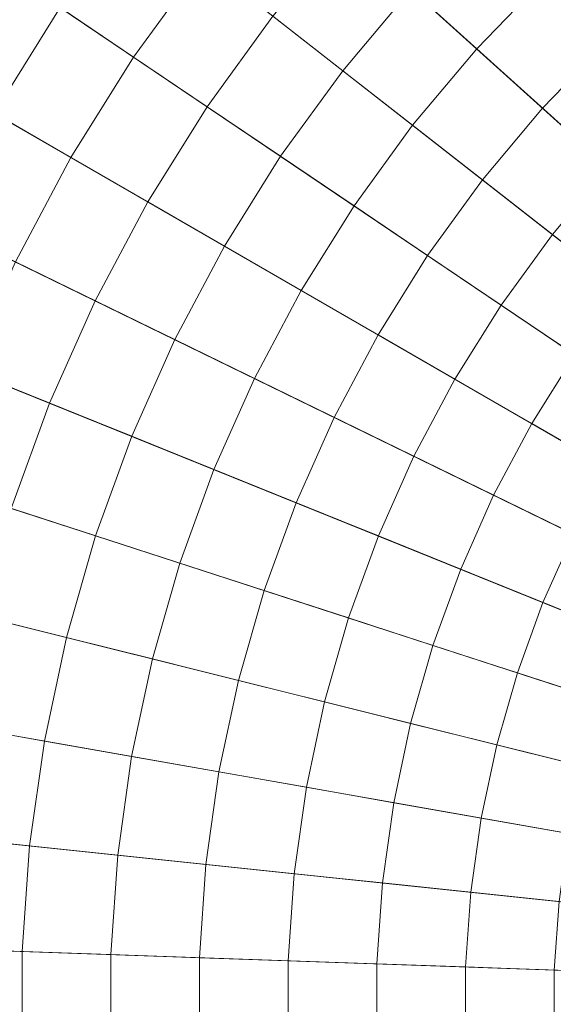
# Model space of a CAD drawing. Header units: centimetres. Extents: x -3.01 to 4.18, y -5.46 to 1.74.
# Tile 197 of 256: x 0.09 to 0.26, y -1.86 to -1.54. Entities that reach past the tile are written whole.
import ezdxf

# ---------------------------------------------------------------- set-up
doc = ezdxf.new("R2010")
doc.units = ezdxf.units.CM
doc.header["$LTSCALE"] = 2.54
doc.layers.add('Lucido design-1', color=7, linetype='Continuous')

# ---------------------------------------------------------------- blocks, each defined once
blk = doc.blocks.new('Gruppo-1')
at = {"color": 142, "linetype": 'Continuous', "lineweight": 9}
for points in [[(-0.1079, -1.14153, 36.39157), (-0.15636, -1.19171, 36.39157), (0.58636, -1.86046, 36.39157), (-0.1079, -1.14153, 36.39157)], [(0.58636, -1.86046, 37.29882), (-0.15636, -1.19171, 37.29882), (-0.1079, -1.14153, 37.29882), (0.58636, -1.86046, 37.29882)], [(-0.15636, -1.19171, 36.39157), (-0.2012, -1.24515, 36.39157), (0.58636, -1.86046, 36.39157), (-0.15636, -1.19171, 36.39157)], [(0.58636, -1.86046, 37.29882), (-0.2012, -1.24515, 37.29882), (-0.15636, -1.19171, 37.29882), (0.58636, -1.86046, 37.29882)], [(-0.2012, -1.24515, 36.39157), (-0.24221, -1.30158, 36.39157), (0.58636, -1.86046, 36.39157), (-0.2012, -1.24515, 36.39157)], [(0.58636, -1.86046, 37.29882), (-0.24221, -1.30158, 37.29882), (-0.2012, -1.24515, 37.29882), (0.58636, -1.86046, 37.29882)], [(-0.24221, -1.30158, 36.39157), (-0.27917, -1.36074, 36.39157), (0.58636, -1.86046, 36.39157), (-0.24221, -1.30158, 36.39157)], [(0.58636, -1.86046, 37.29882), (-0.27917, -1.36074, 37.29882), (-0.24221, -1.30158, 37.29882), (0.58636, -1.86046, 37.29882)], [(-0.27917, -1.36074, 36.39157), (-0.31193, -1.42234, 36.39157), (0.58636, -1.86046, 36.39157), (-0.27917, -1.36074, 36.39157)], [(0.58636, -1.86046, 37.29882), (-0.31193, -1.42234, 37.29882), (-0.27917, -1.36074, 37.29882), (0.58636, -1.86046, 37.29882)], [(-0.31193, -1.42234, 36.39157), (-0.3403, -1.48607, 36.39157), (0.58636, -1.86046, 36.39157), (-0.31193, -1.42234, 36.39157)], [(0.58636, -1.86046, 37.29882), (-0.3403, -1.48607, 37.29882), (-0.31193, -1.42234, 37.29882), (0.58636, -1.86046, 37.29882)], [(-0.3403, -1.48607, 36.39157), (-0.36416, -1.55162, 36.39157), (0.58636, -1.86046, 36.39157), (-0.3403, -1.48607, 36.39157)], [(0.58636, -1.86046, 37.29882), (-0.36416, -1.55162, 37.29882), (-0.3403, -1.48607, 37.29882), (0.58636, -1.86046, 37.29882)], [(-0.36416, -1.55162, 36.39157), (-0.38339, -1.61868, 36.39157), (0.58636, -1.86046, 36.39157), (-0.36416, -1.55162, 36.39157)], [(0.58636, -1.86046, 37.29882), (-0.38339, -1.61868, 37.29882), (-0.36416, -1.55162, 37.29882), (0.58636, -1.86046, 37.29882)], [(-0.38339, -1.61868, 36.39157), (-0.39789, -1.68691, 36.39157), (0.58636, -1.86046, 36.39157), (-0.38339, -1.61868, 36.39157)], [(0.58636, -1.86046, 37.29882), (-0.39789, -1.68691, 37.29882), (-0.38339, -1.61868, 37.29882), (0.58636, -1.86046, 37.29882)], [(-0.39789, -1.68691, 36.39157), (-0.4076, -1.75599, 36.39157), (0.58636, -1.86046, 36.39157), (-0.39789, -1.68691, 36.39157)], [(0.58636, -1.86046, 37.29882), (-0.4076, -1.75599, 37.29882), (-0.39789, -1.68691, 37.29882), (0.58636, -1.86046, 37.29882)], [(-0.4076, -1.75599, 36.39157), (-0.41246, -1.82558, 36.39157), (0.58636, -1.86046, 36.39157), (-0.4076, -1.75599, 36.39157)], [(0.58636, -1.86046, 37.29882), (-0.41246, -1.82558, 37.29882), (-0.4076, -1.75599, 37.29882), (0.58636, -1.86046, 37.29882)], [(-0.41246, -1.82558, 36.39157), (-0.41246, -1.89534, 36.39157), (0.58636, -1.86046, 36.39157), (-0.41246, -1.82558, 36.39157)], [(0.58636, -1.86046, 37.29882), (-0.41246, -1.89534, 37.29882), (-0.41246, -1.82558, 37.29882), (0.58636, -1.86046, 37.29882)]]:
    blk.add_polyline3d(points, dxfattribs=at)
for points in [[(0.33533, 1.7294, 37.29766), (0.08553, 1.70314, 37.29766), (0.58606, -1.85832, 37.29766), (0.58621, -1.8583, 37.29766)], [(0.08553, 1.70314, 37.29766), (-0.16184, 1.65953, 37.29766), (0.58591, -1.85835, 37.29766), (0.58606, -1.85832, 37.29766)], [(-0.16184, 1.65953, 37.29766), (-0.40555, 1.59876, 37.29766), (0.58577, -1.85838, 37.29766), (0.58591, -1.85835, 37.29766)], [(-0.40555, 1.59876, 37.29766), (-0.64444, 1.52114, 37.29766), (0.58562, -1.85843, 37.29766), (0.58577, -1.85838, 37.29766)], [(-0.64444, 1.52114, 37.29766), (-0.87733, 1.42705, 37.29766), (0.58548, -1.85849, 37.29766), (0.58562, -1.85843, 37.29766)], [(-0.87733, 1.42705, 37.29766), (-1.10309, 1.31694, 37.29766), (0.58535, -1.85855, 37.29766), (0.58548, -1.85849, 37.29766)], [(-1.10309, 1.31694, 37.29766), (-1.32062, 1.19135, 37.29766), (0.58522, -1.85863, 37.29766), (0.58535, -1.85855, 37.29766)], [(-1.32062, 1.19135, 37.29766), (-1.52886, 1.05089, 37.29766), (0.58509, -1.85871, 37.29766), (0.58522, -1.85863, 37.29766)], [(-1.52886, 1.05089, 37.29766), (-1.72679, 0.89625, 37.29766), (0.58497, -1.8588, 37.29766), (0.58509, -1.85871, 37.29766)], [(-1.72679, 0.89625, 37.29766), (-1.91345, 0.72817, 37.29766), (0.58486, -1.85891, 37.29766), (0.58497, -1.8588, 37.29766)], [(-1.91345, 0.72817, 37.29766), (-2.08794, 0.54749, 37.29766), (0.58475, -1.85901, 37.29766), (0.58486, -1.85891, 37.29766)], [(-2.08794, 0.54749, 37.29766), (-2.24939, 0.35507, 37.29766), (0.58466, -1.85913, 37.29766), (0.58475, -1.85901, 37.29766)], [(-2.24939, 0.35507, 37.29766), (-2.39704, 0.15187, 37.29766), (0.58457, -1.85925, 37.29766), (0.58466, -1.85913, 37.29766)], [(-2.39704, 0.15187, 37.29766), (-2.53014, -0.06115, 37.29766), (0.58449, -1.85938, 37.29766), (0.58457, -1.85925, 37.29766)], [(-2.53014, -0.06115, 37.29766), (-2.64806, -0.28293, 37.29766), (0.58442, -1.85951, 37.29766), (0.58449, -1.85938, 37.29766)], [(-2.64806, -0.28293, 37.29766), (-2.75023, -0.51239, 37.29766), (0.58436, -1.85965, 37.29766), (0.58442, -1.85951, 37.29766)], [(-2.75023, -0.51239, 37.29766), (-2.83614, -0.74842, 37.29766), (0.58431, -1.85979, 37.29766), (0.58436, -1.85965, 37.29766)], [(-2.83614, -0.74842, 37.29766), (-2.90537, -0.98987, 37.29766), (0.58426, -1.85994, 37.29766), (0.58431, -1.85979, 37.29766)], [(-2.90537, -0.98987, 37.29766), (-2.95759, -1.23557, 37.29766), (0.58423, -1.86009, 37.29766), (0.58426, -1.85994, 37.29766)], [(-2.95759, -1.23557, 37.29766), (-2.99255, -1.4843, 37.29766), (0.58421, -1.86023, 37.29766), (0.58423, -1.86009, 37.29766)], [(-2.99255, -1.4843, 37.29766), (-3.01007, -1.73487, 37.29766), (0.5842, -1.86039, 37.29766), (0.58421, -1.86023, 37.29766)], [(0.14851, -1.51838, 38.37871), (0.12572, -1.54975, 38.37871), (0.10162, -1.5335, 38.37617), (0.12561, -1.50048, 38.37617)], [(0.30399, -1.52394, 38.38789), (0.2812, -1.54446, 38.38789), (0.26099, -1.52353, 38.38574), (0.28528, -1.50165, 38.38574)], [(0.26099, -1.52353, 38.38574), (0.23828, -1.54704, 38.38574), (0.21666, -1.52758, 38.3835), (0.24078, -1.5026, 38.3835)], [(0.21666, -1.52758, 38.3835), (0.19434, -1.55418, 38.3835), (0.17142, -1.53628, 38.38116), (0.19505, -1.50812, 38.38116)], [(0.10162, -1.5335, 38.37617), (0.07999, -1.56811, 38.37617), (0.05483, -1.55358, 38.37352), (0.07753, -1.51725, 38.37352)], [(0.17142, -1.53628, 38.38116), (0.14982, -1.56601, 38.38116), (0.12572, -1.54975, 38.37871), (0.14851, -1.51838, 38.37871)], [(0.2812, -1.54446, 38.38789), (0.2599, -1.56651, 38.38789), (0.23828, -1.54704, 38.38574), (0.26099, -1.52353, 38.38574)], [(0.23828, -1.54704, 38.38574), (0.21726, -1.57209, 38.38574), (0.19434, -1.55418, 38.3835), (0.21666, -1.52758, 38.3835)], [(0.12572, -1.54975, 38.37871), (0.10516, -1.58264, 38.37871), (0.07999, -1.56811, 38.37617), (0.10162, -1.5335, 38.37617)], [(0.19434, -1.55418, 38.3835), (0.17393, -1.58227, 38.3835), (0.14982, -1.56601, 38.38116), (0.17142, -1.53628, 38.38116)], [(0.30142, -1.56539, 38.38993), (0.28153, -1.58599, 38.38993), (0.2599, -1.56651, 38.38789), (0.2812, -1.54446, 38.38789)], [(0.14982, -1.56601, 38.38116), (0.13034, -1.59718, 38.38116), (0.10516, -1.58264, 38.37871), (0.12572, -1.54975, 38.37871)], [(0.2599, -1.56651, 38.38789), (0.24019, -1.59, 38.38789), (0.21726, -1.57209, 38.38574), (0.23828, -1.54704, 38.38574)], [(0.21726, -1.57209, 38.38574), (0.19805, -1.59854, 38.38574), (0.17393, -1.58227, 38.3835), (0.19434, -1.55418, 38.3835)], [(0.17393, -1.58227, 38.3835), (0.15553, -1.61172, 38.3835), (0.13034, -1.59718, 38.38116), (0.14982, -1.56601, 38.38116)], [(0.10516, -1.58264, 38.37871), (0.08696, -1.61689, 38.37871), (0.06083, -1.60414, 38.37617), (0.07999, -1.56811, 38.37617)], [(0.28153, -1.58599, 38.38993), (0.26313, -1.60792, 38.38993), (0.24019, -1.59, 38.38789), (0.2599, -1.56651, 38.38789)], [(0.24019, -1.59, 38.38789), (0.22217, -1.61481, 38.38789), (0.19805, -1.59854, 38.38574), (0.21726, -1.57209, 38.38574)], [(0.19805, -1.59854, 38.38574), (0.18072, -1.62626, 38.38574), (0.15553, -1.61172, 38.3835), (0.17393, -1.58227, 38.3835)], [(0.13034, -1.59718, 38.38116), (0.11309, -1.62963, 38.38116), (0.08696, -1.61689, 38.37871), (0.10516, -1.58264, 38.37871)], [(0.30316, -1.60547, 38.39187), (0.28607, -1.62584, 38.39187), (0.26313, -1.60792, 38.38993), (0.28153, -1.58599, 38.38993)], [(0.26313, -1.60792, 38.38993), (0.2463, -1.63108, 38.38993), (0.22217, -1.61481, 38.38789), (0.24019, -1.59, 38.38789)], [(0.15553, -1.61172, 38.3835), (0.13923, -1.64238, 38.3835), (0.11309, -1.62963, 38.38116), (0.13034, -1.59718, 38.38116)], [(0.22217, -1.61481, 38.38789), (0.20592, -1.64081, 38.38789), (0.18072, -1.62626, 38.38574), (0.19805, -1.59854, 38.38574)], [(0.28607, -1.62584, 38.39187), (0.27043, -1.64736, 38.39187), (0.2463, -1.63108, 38.38993), (0.26313, -1.60792, 38.38993)], [(0.18072, -1.62626, 38.38574), (0.16537, -1.65513, 38.38574), (0.13923, -1.64238, 38.3835), (0.15553, -1.61172, 38.3835)], [(0.2463, -1.63108, 38.38993), (0.23113, -1.65537, 38.38993), (0.20592, -1.64081, 38.38789), (0.22217, -1.61481, 38.38789)], [(0.11309, -1.62963, 38.38116), (0.09814, -1.66321, 38.38116), (0.07118, -1.65232, 38.37871), (0.08696, -1.61689, 38.37871)], [(0.20592, -1.64081, 38.38789), (0.19152, -1.66789, 38.38789), (0.16537, -1.65513, 38.38574), (0.18072, -1.62626, 38.38574)], [(0.13923, -1.64238, 38.3835), (0.1251, -1.6741, 38.3835), (0.09814, -1.66321, 38.38116), (0.11309, -1.62963, 38.38116)], [(0.27043, -1.64736, 38.39187), (0.25634, -1.66992, 38.39187), (0.23113, -1.65537, 38.38993), (0.2463, -1.63108, 38.38993)], [(0.16537, -1.65513, 38.38574), (0.15207, -1.685, 38.38574), (0.1251, -1.6741, 38.3835), (0.13923, -1.64238, 38.3835)], [(0.23113, -1.65537, 38.38993), (0.21768, -1.68064, 38.38993), (0.19152, -1.66789, 38.38789), (0.20592, -1.64081, 38.38789)], [(0.29457, -1.66365, 38.39371), (0.28155, -1.68448, 38.39371), (0.25634, -1.66992, 38.39187), (0.27043, -1.64736, 38.39187)], [(0.09814, -1.66321, 38.38116), (0.08557, -1.69774, 38.38116), (0.05792, -1.68876, 38.37871), (0.07118, -1.65232, 38.37871)], [(0.19152, -1.66789, 38.38789), (0.17905, -1.6959, 38.38789), (0.15207, -1.685, 38.38574), (0.16537, -1.65513, 38.38574)], [(0.25634, -1.66992, 38.39187), (0.24385, -1.69341, 38.39187), (0.21768, -1.68064, 38.38993), (0.23113, -1.65537, 38.38993)], [(0.1251, -1.6741, 38.3835), (0.11323, -1.70673, 38.3835), (0.08557, -1.69774, 38.38116), (0.09814, -1.66321, 38.38116)], [(0.21768, -1.68064, 38.38993), (0.20604, -1.7068, 38.38993), (0.17905, -1.6959, 38.38789), (0.19152, -1.66789, 38.38789)], [(0.28155, -1.68448, 38.39371), (0.27002, -1.70617, 38.39371), (0.24385, -1.69341, 38.39187), (0.25634, -1.66992, 38.39187)], [(0.15207, -1.685, 38.38574), (0.14089, -1.71572, 38.38574), (0.11323, -1.70673, 38.3835), (0.1251, -1.6741, 38.3835)], [(0.24385, -1.69341, 38.39187), (0.23303, -1.71771, 38.39187), (0.20604, -1.7068, 38.38993), (0.21768, -1.68064, 38.38993)], [(0.17905, -1.6959, 38.38789), (0.16857, -1.72471, 38.38789), (0.14089, -1.71572, 38.38574), (0.15207, -1.685, 38.38574)], [(0.27002, -1.70617, 38.39371), (0.26003, -1.72861, 38.39371), (0.23303, -1.71771, 38.39187), (0.24385, -1.69341, 38.39187)], [(0.11323, -1.70673, 38.3835), (0.10366, -1.74011, 38.3835), (0.07544, -1.73307, 38.38116), (0.08557, -1.69774, 38.38116)], [(0.20604, -1.7068, 38.38993), (0.19625, -1.7337, 38.38993), (0.16857, -1.72471, 38.38789), (0.17905, -1.6959, 38.38789)], [(0.14089, -1.71572, 38.38574), (0.13188, -1.74715, 38.38574), (0.10366, -1.74011, 38.3835), (0.11323, -1.70673, 38.3835)], [(0.23303, -1.71771, 38.39187), (0.22393, -1.7427, 38.39187), (0.19625, -1.7337, 38.38993), (0.20604, -1.7068, 38.38993)], [(0.2962, -1.71894, 38.39544), (0.28703, -1.73952, 38.39544), (0.26003, -1.72861, 38.39371), (0.27002, -1.70617, 38.39371)], [(0.16857, -1.72471, 38.38789), (0.16011, -1.75419, 38.38789), (0.13188, -1.74715, 38.38574), (0.14089, -1.71572, 38.38574)], [(0.26003, -1.72861, 38.39371), (0.25163, -1.7517, 38.39371), (0.22393, -1.7427, 38.39187), (0.23303, -1.71771, 38.39187)], [(0.19625, -1.7337, 38.38993), (0.18835, -1.76123, 38.38993), (0.16011, -1.75419, 38.38789), (0.16857, -1.72471, 38.38789)], [(0.28703, -1.73952, 38.39544), (0.27932, -1.7607, 38.39544), (0.25163, -1.7517, 38.39371), (0.26003, -1.72861, 38.39371)], [(0.10366, -1.74011, 38.3835), (0.09644, -1.77407, 38.3835), (0.0678, -1.76902, 38.38116), (0.07544, -1.73307, 38.38116)], [(0.22393, -1.7427, 38.39187), (0.2166, -1.76827, 38.39187), (0.18835, -1.76123, 38.38993), (0.19625, -1.7337, 38.38993)], [(-3.01007, -1.73487, 37.29766), (-3.01007, -1.98605, 37.29766), (0.5842, -1.86054, 37.29766), (0.5842, -1.86039, 37.29766)], [(0.13188, -1.74715, 38.38574), (0.12508, -1.77913, 38.38574), (0.09644, -1.77407, 38.3835), (0.10366, -1.74011, 38.3835)], [(0.25163, -1.7517, 38.39371), (0.24485, -1.77531, 38.39371), (0.2166, -1.76827, 38.39187), (0.22393, -1.7427, 38.39187)], [(0.16011, -1.75419, 38.38789), (0.15374, -1.78418, 38.38789), (0.12508, -1.77913, 38.38574), (0.13188, -1.74715, 38.38574)], [(0.27932, -1.7607, 38.39544), (0.27311, -1.78236, 38.39544), (0.24485, -1.77531, 38.39371), (0.25163, -1.7517, 38.39371)], [(0.18835, -1.76123, 38.38993), (0.1824, -1.78923, 38.38993), (0.15374, -1.78418, 38.38789), (0.16011, -1.75419, 38.38789)], [(0.2166, -1.76827, 38.39187), (0.21107, -1.79429, 38.39187), (0.1824, -1.78923, 38.38993), (0.18835, -1.76123, 38.38993)], [(0.09644, -1.77407, 38.3835), (0.0916, -1.80846, 38.3835), (0.06268, -1.80542, 38.38116), (0.0678, -1.76902, 38.38116)], [(0.24485, -1.77531, 38.39371), (0.23975, -1.79934, 38.39371), (0.21107, -1.79429, 38.39187), (0.2166, -1.76827, 38.39187)], [(0.12508, -1.77913, 38.38574), (0.12053, -1.8115, 38.38574), (0.0916, -1.80846, 38.3835), (0.09644, -1.77407, 38.3835)], [(0.27311, -1.78236, 38.39544), (0.26843, -1.8044, 38.39544), (0.23975, -1.79934, 38.39371), (0.24485, -1.77531, 38.39371)], [(0.15374, -1.78418, 38.38789), (0.14947, -1.81454, 38.38789), (0.12053, -1.8115, 38.38574), (0.12508, -1.77913, 38.38574)], [(0.1824, -1.78923, 38.38993), (0.17842, -1.81758, 38.38993), (0.14947, -1.81454, 38.38789), (0.15374, -1.78418, 38.38789)], [(0.21107, -1.79429, 38.39187), (0.20737, -1.82063, 38.39187), (0.17842, -1.81758, 38.38993), (0.1824, -1.78923, 38.38993)], [(0.23975, -1.79934, 38.39371), (0.23633, -1.82367, 38.39371), (0.20737, -1.82063, 38.39187), (0.21107, -1.79429, 38.39187)], [(0.26843, -1.8044, 38.39544), (0.26529, -1.82672, 38.39544), (0.23633, -1.82367, 38.39371), (0.23975, -1.79934, 38.39371)], [(0.0916, -1.80846, 38.3835), (0.08918, -1.8431, 38.3835), (0.06012, -1.84208, 38.38116), (0.06268, -1.80542, 38.38116)], [(0.12053, -1.8115, 38.38574), (0.11825, -1.84411, 38.38574), (0.08918, -1.8431, 38.3835), (0.0916, -1.80846, 38.3835)], [(0.14947, -1.81454, 38.38789), (0.14733, -1.84513, 38.38789), (0.11825, -1.84411, 38.38574), (0.12053, -1.8115, 38.38574)], [(0.17842, -1.81758, 38.38993), (0.17642, -1.84615, 38.38993), (0.14733, -1.84513, 38.38789), (0.14947, -1.81454, 38.38789)], [(0.20737, -1.82063, 38.39187), (0.20551, -1.84716, 38.39187), (0.17642, -1.84615, 38.38993), (0.17842, -1.81758, 38.38993)], [(0.23633, -1.82367, 38.39371), (0.23461, -1.84818, 38.39371), (0.20551, -1.84716, 38.39187), (0.20737, -1.82063, 38.39187)], [(0.26529, -1.82672, 38.39544), (0.26372, -1.84919, 38.39544), (0.23461, -1.84818, 38.39371), (0.23633, -1.82367, 38.39371)], [(0.08918, -1.8431, 38.3835), (0.08918, -1.87782, 38.3835), (0.06012, -1.87884, 38.38116), (0.06012, -1.84208, 38.38116)], [(0.11825, -1.84411, 38.38574), (0.11825, -1.87681, 38.38574), (0.08918, -1.87782, 38.3835), (0.08918, -1.8431, 38.3835)], [(0.14733, -1.84513, 38.38789), (0.14733, -1.87579, 38.38789), (0.11825, -1.87681, 38.38574), (0.11825, -1.84411, 38.38574)], [(0.17642, -1.84615, 38.38993), (0.17642, -1.87478, 38.38993), (0.14733, -1.87579, 38.38789), (0.14733, -1.84513, 38.38789)], [(0.20551, -1.84716, 38.39187), (0.20551, -1.87376, 38.39187), (0.17642, -1.87478, 38.38993), (0.17642, -1.84615, 38.38993)], [(0.23461, -1.84818, 38.39371), (0.23461, -1.87274, 38.39371), (0.20551, -1.87376, 38.39187), (0.20551, -1.84716, 38.39187)], [(0.26372, -1.84919, 38.39544), (0.26372, -1.87173, 38.39544), (0.23461, -1.87274, 38.39371), (0.23461, -1.84818, 38.39371)]]:
    blk.add_3dface(points, dxfattribs=at)

msp = doc.modelspace()

# ---------------------------------------------------------------- block references
at = {"layer": 'Lucido design-1', "color": 7}
msp.add_blockref('Gruppo-1', (0, 0), dxfattribs=at)

doc.saveas('drawing.dxf')
